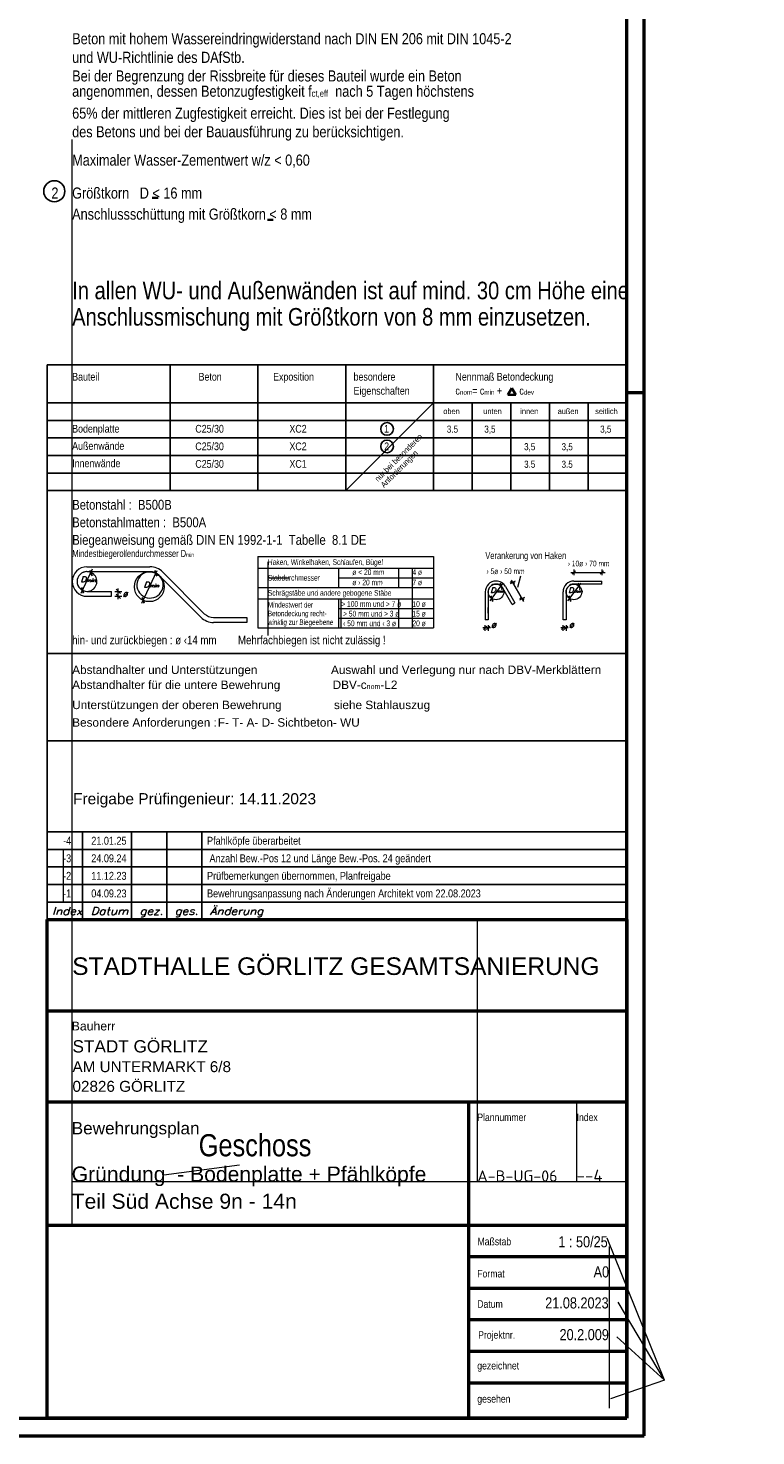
# Model space of a CAD drawing. Header units: millimetres. Extents: x -1.9 to 32.6, y 0 to 21.
# Tile 58 of 59: x 25.3 to 30.5, y 0 to 10. Entities that reach past the tile are written whole.
import ezdxf
from ezdxf.enums import TextEntityAlignment as Align

# ---------------------------------------------------------------- set-up
doc = ezdxf.new("R2010")
doc.units = ezdxf.units.MM
doc.styles.add('Arial', font='arial.ttf')
doc.styles.add('Arial Narrow', font='ARIALN.TTF')
doc.styles.add('isocp', font='isocp', dxfattribs={"width": 1.1})
doc.styles.add('Italic', font='Italic', dxfattribs={"width": 1.15})
doc.styles.add('msoutlook', font='msoutlook', dxfattribs={"width": 0.7, "oblique": 1.570796})

msp = doc.modelspace()

# ---------------------------------------------------------------- linework, layer by layer
at = {"color": 4, "linetype": 'Continuous', "lineweight": 50}
for p, q in [((29.725, 0), (29.725, 21.025)), ((29.6, 0.125), (29.6, 20.9)), ((29.725, 7.425), (29.6, 7.425)), ((25.475, 0.125), (25.475, 3.675)), ((25.475, 3.675), (29.6, 3.675)), ((29.6, 3.675), (29.6, 0.874998)), ((25.475, 3.025), (29.6, 3.025)), ((29.6, 2.5), (29.6, 2.375)), ((29.6, 2.375), (25.475, 2.375)), ((28.475, 2.375), (28.475, 0.125)), ((25.475, 1.5), (29.6, 1.5)), ((29.6, 1.275), (28.475, 1.275)), ((29.6, 1.05), (28.475, 1.05)), ((29.6, 0.825), (28.475, 0.825)), ((29.6, 0.874998), (29.6, 0.125)), ((29.6, 0.6), (28.475, 0.6)), ((29.6, 0.375), (28.475, 0.375)), ((0.5, 0.125), (29.6, 0.125)), ((29.6, 0.125), (25.475, 0.125)), ((0, 0), (29.725, 0))]:
    msp.add_line(p, q, dxfattribs=at)
at = {"color": 3, "linetype": 'Continuous', "lineweight": 25}
for p, q in [((29.6, 7.62394), (29.6, 9.724149)), ((25.475, 6.729534), (25.475, 7.62394)), ((25.475, 7.62394), (29.6, 7.62394)), ((26.35, 7.62394), (26.35, 6.729534)), ((26.975, 7.62394), (26.975, 6.729534)), ((27.6, 7.62394), (27.6, 6.729534)), ((28.225, 7.62394), (28.225, 6.729534)), ((29.6, 7.62394), (29.6, 6.729534)), ((25.475, 7.354534), (29.6, 7.354534)), ((28.5, 7.354534), (28.5, 6.729534)), ((28.775, 7.354534), (28.775, 6.729534)), ((29.05, 7.354534), (29.05, 6.729534)), ((29.325, 7.354534), (29.325, 6.729534)), ((29.6, 7.354534), (29.6, 6.729534)), ((25.475, 7.229534), (29.6, 7.229534)), ((25.475, 7.104534), (29.6, 7.104534)), ((25.475, 6.979534), (29.6, 6.979534)), ((25.475, 6.854534), (29.6, 6.854534)), ((25.475, 6.729534), (25.475, 4.2325)), ((25.475, 6.729534), (29.6, 6.729534)), ((29.6, 4.2325), (29.6, 6.729534)), ((25.793356, 6.122062), (25.778845, 6.16193)), ((26.255743, 6.121627), (26.241232, 6.161495)), ((29.212474, 6.135493), (29.236473, 6.159493)), ((29.411438, 6.135493), (29.435437, 6.159493)), ((25.717755, 6.039348), (25.732266, 5.99948)), ((25.995728, 5.997101), (25.965729, 6.027101)), ((28.699194, 6.070193), (28.713704, 6.030325)), ((28.771672, 6.079964), (28.804406, 6.070994)), ((29.253587, 6.070193), (29.268098, 6.030325)), ((25.995728, 5.962101), (25.965729, 5.992101)), ((26.150647, 5.968969), (26.165157, 5.929102)), ((28.632697, 5.980251), (28.647209, 5.940384)), ((28.838227, 5.96316), (28.870961, 5.95419)), ((29.187091, 5.980251), (29.201602, 5.940384)), ((28.604778, 5.764094), (28.580777, 5.740095)), ((28.601778, 5.740095), (28.625778, 5.764094)), ((29.159171, 5.764094), (29.135171, 5.740095)), ((29.156171, 5.740095), (29.180171, 5.764094)), ((25.475, 5.569097), (29.6, 5.569097)), ((25.475, 4.949049), (29.6, 4.949049)), ((25.475, 3.675), (25.475, 4.3)), ((29.6, 4.3), (25.475, 4.3)), ((25.725, 3.675), (25.725, 4.3)), ((26.075, 3.675), (26.075, 4.3)), ((26.325, 3.675), (26.325, 4.3)), ((26.575, 3.675), (26.575, 4.3)), ((29.6, 3.675), (29.6, 4.3)), ((25.475, 4.175), (29.6, 4.175)), ((25.475, 4.05), (29.6, 4.05)), ((25.475, 3.925), (29.6, 3.925)), ((25.475, 3.8), (29.6, 3.8))]:
    msp.add_line(p, q, dxfattribs=at)
at = {"color": 9, "linetype": 'Continuous', "lineweight": 0}
for p, q in [((25.652373, 3.675), (25.652373, 9.229009)), ((27.6, 6.729534), (28.225, 7.354534)), ((27.044812, 6.222133), (27.044812, 6.178344)), ((27.044812, 6.178344), (27.044812, 6.040845)), ((28.074112, 5.752094), (28.074112, 6.178344)), ((27.044812, 6.109595), (27.195032, 6.109595)), ((27.044812, 6.040845), (27.044812, 5.698633)), ((27.567713, 5.752094), (27.567713, 5.958344)), ((25.587683, 4.175), (25.587683, 3.8)), ((25.652373, 1.5), (25.652373, 3.675)), ((28.536476, 3.675), (28.536476, 1.809992)), ((29.2434, 2.375), (29.2434, 1.809992)), ((26.842336, 1.928154), (26.305055, 1.855827)), ((25.64876, 1.809992), (29.6, 1.809992)), ((29.870273, 0.395894), (29.461448, 1.407274)), ((29.475917, 1.347878), (29.475917, 0.196686)), ((29.870273, 0.395894), (29.538625, 0.952785)), ((29.870273, 0.395894), (29.53005, 0.704103)), ((29.870273, 0.395894), (29.484209, 0.262769))]:
    msp.add_line(p, q, dxfattribs=at)
at = {"color": 2, "linetype": 'Continuous', "lineweight": 35}
for p, q in [((26.221034, 8.813109), (26.264244, 8.813109)), ((27.042014, 8.657406), (27.083733, 8.657406)), ((28.752844, 7.412624), (28.782004, 7.460037)), ((28.782004, 7.460037), (28.811164, 7.412624)), ((28.811164, 7.412624), (28.752844, 7.412624))]:
    msp.add_line(p, q, dxfattribs=at)
at = {"color": 5, "linetype": 'Continuous', "lineweight": 18}
for p, q in [((26.975, 6.260844), (26.975, 5.752094)), ((26.975, 6.260844), (28.225, 6.260844)), ((28.225, 6.260844), (28.225, 5.752094)), ((25.715498, 5.999928), (25.796167, 6.172922)), ((25.757686, 6.187101), (26.206124, 6.187101)), ((26.206124, 6.152101), (25.757686, 6.152101)), ((26.148998, 5.928206), (26.256991, 6.159797)), ((26.568375, 5.828683), (26.272415, 6.124642)), ((26.593124, 5.853431), (26.297163, 6.149391)), ((26.975, 6.178344), (28.225, 6.178344)), ((27.548675, 6.178344), (27.548675, 6.040845)), ((27.975, 6.178344), (27.975, 6.040845)), ((28.824137, 6.042689), (28.846971, 6.123276)), ((29.202078, 6.147494), (29.447167, 6.147494)), ((29.224473, 6.167494), (29.224473, 6.127494)), ((29.423437, 6.167494), (29.423437, 6.127494)), ((25.980729, 5.957101), (25.980729, 6.032101)), ((26.975, 6.040845), (28.225, 6.040845)), ((27.548675, 6.109595), (28.225, 6.109595)), ((28.627696, 5.945105), (28.720981, 6.071282)), ((28.785508, 5.91931), (28.718953, 6.036113)), ((28.737199, 6.04651), (28.803755, 5.929706)), ((28.805415, 6.085381), (28.770661, 6.065578)), ((28.778749, 6.091782), (28.864954, 5.940494)), ((29.182089, 5.945105), (29.275375, 6.071282)), ((29.224473, 6.085516), (29.423437, 6.085516)), ((29.423437, 6.064515), (29.224473, 6.064515)), ((29.423437, 6.064515), (29.423437, 6.085516)), ((25.757686, 6.012101), (25.932686, 6.012101)), ((25.757686, 5.977101), (25.932686, 5.977101)), ((25.932686, 5.977101), (25.932686, 6.012101)), ((25.955728, 6.012101), (26.005729, 6.012101)), ((25.955728, 5.977101), (26.005729, 5.977101)), ((26.975, 5.958344), (28.225, 5.958344)), ((27.548675, 5.958344), (27.548675, 5.752094)), ((27.975, 5.958344), (27.975, 5.752094)), ((28.59283, 6.008266), (28.59283, 5.809302)), ((28.61383, 6.008266), (28.61383, 5.809302)), ((28.785508, 5.91931), (28.803755, 5.929706)), ((28.871971, 5.968577), (28.837217, 5.948773)), ((29.147223, 5.809302), (29.147223, 6.008266)), ((29.168223, 6.008266), (29.168223, 5.809302)), ((26.659415, 5.825973), (26.895253, 5.825973)), ((26.895253, 5.825973), (26.895253, 5.790973)), ((27.548675, 5.889594), (28.225, 5.889594)), ((27.548675, 5.820844), (28.225, 5.820844)), ((28.61383, 5.856291), (28.61383, 5.896291)), ((26.895253, 5.790973), (26.659415, 5.790973)), ((26.975, 5.752094), (28.225, 5.752094)), ((28.629777, 5.752094), (28.576777, 5.752094)), ((28.592778, 5.732094), (28.592778, 5.772094)), ((28.61383, 5.809302), (28.59283, 5.809302)), ((28.613778, 5.772094), (28.613778, 5.732094)), ((29.184171, 5.752094), (29.131171, 5.752094)), ((29.147171, 5.732094), (29.147171, 5.772094)), ((29.168223, 5.809302), (29.147223, 5.809302)), ((29.168171, 5.772094), (29.168171, 5.732094))]:
    msp.add_line(p, q, dxfattribs=at)
at = {"color": 3, "linetype": 'Continuous', "lineweight": 25}
for centre, radius in [((25.525, 8.861051), 0.075), ((27.893968, 7.168968), 0.045), ((27.893968, 7.043968), 0.045)]:
    msp.add_circle(centre, radius, dxfattribs=at)
at = {"color": 5, "linetype": 'Continuous', "lineweight": 18}
for centre, radius in [((26.201499, 6.045331), 0.10625), ((28.67008, 6.008266), 0.056035), ((29.224473, 6.008266), 0.056034)]:
    msp.add_circle(centre, radius, dxfattribs=at)
for centre, radius, start, end in [((25.757686, 6.082414), 0.105313, 90, 270), ((25.757686, 6.082414), 0.070312, 90, 180), ((25.757686, 6.082414), 0.070312, 270, 119.6747369), ((26.206124, 6.058351), 0.12875, 45, 90), ((26.206124, 6.058351), 0.09375, 44.9997839, 90), ((25.757686, 6.082414), 0.070312, 180, 270), ((28.67008, 6.008266), 0.07725, 90, 180), ((28.67008, 6.008266), 0.05625, 90, 180), ((28.67008, 6.008266), 0.07725, 29.6747344, 90), ((28.67008, 6.008266), 0.05625, 29.674636, 90), ((29.224473, 6.008266), 0.07725, 90, 180), ((29.224473, 6.008266), 0.05625, 90, 180), ((26.659415, 5.919723), 0.12875, 225, 270), ((26.659415, 5.919723), 0.09375, 225.0002161, 270)]:
    msp.add_arc(centre, radius, start, end, dxfattribs=at)
at = {"color": 9, "linetype": 'Continuous', "lineweight": 0}
msp.add_arc((26.206124, 6.058351), 0.09375, 90, 44.9997839, dxfattribs=at)

# ---------------------------------------------------------------- texts
at = {"color": 2, "lineweight": 35}
for s, height, style, p in [('Beton mit hohem Wassereindringwiderstand nach DIN EN 206 mit DIN 1045-2', 0.07875, 'Arial Narrow', (25.652373, 9.907518)), ('und WU-Richtlinie des DAfStb.', 0.07875, 'Arial Narrow', (25.652373, 9.775017)), ('Bei der Begrenzung der Rissbreite für dieses Bauteil wurde ein Beton', 0.07875, 'Arial Narrow', (25.652146, 9.642517)), ('65% der mittleren Zugfestigkeit erreicht. Dies ist bei der Festlegung', 0.07875, 'Arial Narrow', (25.652146, 9.377518)), ('des Betons und bei der Bauausführung zu berücksichtigen.', 0.07875, 'Arial Narrow', (25.652145, 9.245017)), ('Maximaler Wasser-Zementwert w/z < 0,60', 0.07875, 'Arial Narrow', (25.652373, 9.043193)), ('2', 0.07875, 'Arial Narrow', (25.504263, 8.808731)), ('Größtkorn   D < 16 mm', 0.07875, 'Arial Narrow', (25.652145, 8.808731)), ('Anschlussschüttung mit Größtkorn < 8 mm', 0.07875, 'Arial Narrow', (25.652145, 8.658731)), ('Bauteil', 0.055, 'Arial Narrow', (25.652373, 7.512624)), ('Beton', 0.055, 'Arial Narrow', (26.552068, 7.512624)), ('Exposition', 0.055, 'Arial Narrow', (27.082904, 7.512624)), ('besondere', 0.055, 'Arial Narrow', (27.655642, 7.512624)), ('Nennmaß Betondeckung', 0.055, 'Arial Narrow', (28.380952, 7.512624)), ('Eigenschaften', 0.055, 'Arial Narrow', (27.655642, 7.412624)), ('Bodenplatte', 0.055, 'Arial Narrow', (25.652373, 7.142729)), ('C25/30', 0.055, 'Arial Narrow', (26.529001, 7.142297)), ('XC2', 0.055, 'Arial Narrow', (27.199016, 7.142297)), ('1', 0.055, 'Arial Narrow', (27.873272, 7.142296)), ('3.5', 0.05, 'Arial Narrow', (28.319827, 7.142296)), ('3,5', 0.05, 'Arial Narrow', (28.586565, 7.142296)), ('3,5', 0.05, 'Arial Narrow', (29.411565, 7.142296)), ('Außenwände', 0.055, 'Arial Narrow', (25.652373, 7.020337)), ('C25/30', 0.055, 'Arial Narrow', (26.529001, 7.017297)), ('XC2', 0.055, 'Arial Narrow', (27.199016, 7.017297)), ('2', 0.055, 'Arial Narrow', (27.873272, 7.017296)), ('3,5', 0.05, 'Arial Narrow', (28.869827, 7.017297)), ('3,5', 0.05, 'Arial Narrow', (29.136565, 7.017297)), ('Innenwände', 0.055, 'Arial Narrow', (25.652373, 6.896374)), ('C25/30', 0.055, 'Arial Narrow', (26.529001, 6.892296)), ('XC1', 0.055, 'Arial Narrow', (27.199016, 6.892296)), ('3.5', 0.05, 'Arial Narrow', (28.869827, 6.892296)), ('3.5', 0.05, 'Arial Narrow', (29.136565, 6.892296)), ('Betonstahl :  B500B', 0.07, 'Arial Narrow', (25.652373, 6.593776)), ('Betonstahlmatten :  B500A', 0.07, 'Arial Narrow', (25.652373, 6.468776)), ('Biegeanweisung gemäß DIN EN 1992-1-1  Tabelle  8.1 DE', 0.07, 'Arial Narrow', (25.652373, 6.343776)), ('hin- und zurückbiegen : ø ‹14 mm        Mehrfachbiegen ist nicht zulässig !', 0.06, 'Arial Narrow', (25.652373, 5.635731)), ('Abstandhalter und Unterstützungen', 0.06, 'Arial', (25.652373, 5.424051)), ('Auswahl und Verlegung nur nach DBV-Merkblättern', 0.06, 'Arial', (27.494988, 5.424049)), ('Unterstützungen der oberen Bewehrung                siehe Stahlauszug', 0.06, 'Arial', (25.652373, 5.174049)), ('Besondere Anforderungen :', 0.06, 'Arial', (25.652373, 5.049049)), ('STADTHALLE GÖRLITZ GESAMTSANIERUNG', 0.125, 'Arial', (25.652373, 3.281448)), ('STADT GÖRLITZ', 0.0875, 'Arial', (25.654552, 2.729385)), ('AM UNTERMARKT 6/8', 0.07775, 'Arial', (25.654552, 2.589434)), ('02826 GÖRLITZ', 0.07775, 'Arial', (25.654552, 2.449485)), ('Bewehrungsplan', 0.0875, 'Arial', (25.64876, 2.146617))]:
    msp.add_text(s, height=height, dxfattribs=dict(at, style=style)).set_placement(p)
at = {"color": 3, "lineweight": 25}
for s, height, style, p in [('oben', 0.04, 'Arial Narrow', (28.294466, 7.274621)), ('innen', 0.04, 'Arial Narrow', (28.842561, 7.274621)), ('außen', 0.04, 'Arial Narrow', (29.109039, 7.274621)), ('seitlich', 0.04, 'Arial Narrow', (29.375516, 7.274621)), ('unten', 0.04, 'Arial Narrow', (28.579113, 7.274621)), ('Freigabe Prüfingenieur: 14.11.2023', 0.07875, 'Arial', (25.658312, 4.496811)), ('-4        21.01.25                                Pfahlköpfe überarbeitet', 0.05625, 'Arial Narrow', (25.587683, 4.208659)), ('-3        24.09.24                                 Anzahl Bew.-Pos 12 und Länge Bew.-Pos. 24 geändert', 0.05625, 'Arial Narrow', (25.587683, 4.083659)), ('-2        11.12.23                                Prüfbemerkungen übernommen, Planfreigabe', 0.05625, 'Arial Narrow', (25.587683, 3.958658)), ('-1        04.09.23                                Bewehrungsanpassung nach Änderungen Architekt vom 22.08.2023', 0.05625, 'Arial Narrow', (25.587683, 3.833658)), ('Bauherr', 0.0625, 'Arial', (25.64876, 2.886176)), ('Plannummer', 0.05375, 'Arial Narrow', (28.536477, 2.240984)), ('Index', 0.05375, 'Arial Narrow', (29.2434, 2.240984)), ('Maßstab', 0.05375, 'Arial Narrow', (28.538094, 1.356567)), ('Format', 0.05375, 'Arial Narrow', (28.536477, 1.127855)), ('Datum', 0.05375, 'Arial Narrow', (28.536477, 0.911543)), ('Projektnr.', 0.05375, 'Arial Narrow', (28.542593, 0.691464)), ('gezeichnet', 0.05375, 'Arial Narrow', (28.536477, 0.472537)), ('gesehen', 0.05375, 'Arial Narrow', (28.536477, 0.236185))]:
    msp.add_text(s, height=height, dxfattribs=dict(at, style=style)).set_placement(p)
at = {"color": 3, "lineweight": 25, "style": 'msoutlook', "oblique": 1.5707963, "width": 0.7}
for s, height, p in [('Haken, Winkelhaken, Schlaufen, Bügel', 0.0405, (27.044812, 6.200844)), ('Verankerung von Haken', 0.05, (28.59283, 6.242052)), ('Stabdurchmesser', 0.0405, (27.044812, 6.088758)), ('ø < 20 mm', 0.0405, (27.646221, 6.128669)), ('4 ø', 0.0405, (28.074112, 6.128669)), ('Schrägstäbe und andere gebogene Stäbe', 0.0405, (27.044812, 5.980959)), ('ø › 20 mm', 0.0405, (27.646221, 6.055781)), ('7 ø', 0.0405, (28.074112, 6.055781)), ('Mindestwert der', 0.03875, (27.044812, 5.897325)), ('> 100 mm und > 7 ø', 0.0405, (27.567713, 5.901953)), ('10 ø', 0.0405, (28.074112, 5.901953)), ('winklig zur Biegeebene', 0.03875, (27.044812, 5.773326)), ('Betondeckung recht-', 0.03875, (27.044812, 5.835325)), (' > 50 mm und > 3 ø', 0.0405, (27.567713, 5.833202)), ('15 ø', 0.0405, (28.074112, 5.833202)), (' ‹ 50 mm und ‹ 3 ø', 0.0405, (27.567713, 5.764452)), ('20 ø', 0.0405, (28.074112, 5.764452))]:
    msp.add_text(s, height=height, dxfattribs=at).set_placement(p)
for s, p in [('› 10ø › 70 mm', (29.180062, 6.210628)), ('› 5ø › 50 mm', (28.601604, 6.155436))]:
    msp.add_text(s, height=0.0405, dxfattribs=at).set_placement(p, align=Align.MIDDLE_LEFT)
at = {"color": 3, "lineweight": 25, "style": 'Italic', "width": 1.15}
for p in [(26.010459, 5.996778), (28.633404, 5.775566), (29.187797, 5.775566)]:
    msp.add_text('ø', height=0.0405, dxfattribs=at).set_placement(p, align=Align.MIDDLE_LEFT)
at = {"color": 9, "lineweight": 0}
for s, height, style, p in [('F- T- A- D- Sichtbeton- WU', 0.06, 'Arial', (26.689116, 5.049047)), ('Geschoss', 0.1575, 'Arial Narrow', (26.55303, 1.990148))]:
    msp.add_text(s, height=height, dxfattribs=dict(at, style=style)).set_placement(p)
at = {"color": 3, "lineweight": 25, "width": 1.15}
for s, height, style, p in [('Index', 0.05375, 'Italic', (25.509473, 3.709957)), ('Datum', 0.05375, 'Italic', (25.783203, 3.709957)), ('gez.', 0.05375, 'Italic', (26.131113, 3.709957)), ('ges.', 0.05375, 'Italic', (26.381113, 3.709957)), ('Änderung', 0.05375, 'Italic', (26.631113, 3.709957)), ('A-B-UG-06', 0.08, 'isocp', (28.536476, 1.809992)), ('--4', 0.085, 'isocp', (29.2434, 1.809992))]:
    msp.add_text(s, height=height, dxfattribs=dict(at, style=style)).set_placement(p)
at = {"color": 4, "lineweight": 50, "style": 'Arial'}
for s, p in [('Gründung  - Bodenplatte + Pfählköpfe', (25.64876, 1.809992)), ('Teil Süd Achse 9n - 14n', (25.64876, 1.616492))]:
    msp.add_text(s, height=0.1075, dxfattribs=at).set_placement(p)
at = {"color": 2, "lineweight": 35, "style": 'Arial Narrow'}
for s, p in [('1 : 50/25', (29.465026, 1.342467)), ('A0', (29.474824, 1.128003)), ('21.08.2023', (29.471614, 0.907045)), ('20.2.009', (29.473323, 0.681153))]:
    msp.add_text(s, height=0.07875, dxfattribs=at).set_placement(p, align=Align.RIGHT)
at = {"color": 2, "lineweight": 35, "attachment_point": 7, "line_spacing_factor": 0.9}
for s, insert, char_height, style in [('angenommen, dessen Betonzugfestigkeit f{\\A1;\\H.6x;\\S^ ct,eff;}  nach 5 Tagen höchstens', (25.652146, 9.510018), 0.07875, 'Arial Narrow'), ('c{\\A1;\\H.6x;\\S^ nom;}= c{\\A1;\\H.6x;\\S^ min;} +       c{\\A1;\\H.6x;\\S^ dev;}', (28.380952, 7.412624), 0.055, 'Arial Narrow'), ('Abstandhalter für die untere Bewehrung                DBV-c{\\A1;\\H.6x;\\S^ nom;}-L2', (25.652373, 5.29905), 0.06, 'Arial')]:
    msp.add_mtext(s, dxfattribs=dict(at, insert=insert, char_height=char_height, style=style))
at = {"color": 4, "lineweight": 50, "insert": (25.652373, 8.216933), "char_height": 0.125, "attachment_point": 1, "line_spacing_factor": 0.9, "style": 'Arial Narrow'}
msp.add_mtext('In allen WU- und Außenwänden ist auf mind. 30 cm Höhe eine{\\P}Anschlussmischung mit Größtkorn von 8 mm einzusetzen.', dxfattribs=at)
at = {"color": 9, "lineweight": 0, "insert": (27.881086, 6.739231), "char_height": 0.04, "attachment_point": 7, "rotation": 45, "line_spacing_factor": 0.9, "style": 'Arial Narrow'}
msp.add_mtext('nur bei besonderen{\\P}Anforderungen', dxfattribs=at)
at = {"color": 3, "lineweight": 25, "line_spacing_factor": 0.9}
for s, insert, char_height, attachment_point, style in [('Mindestbiegerollendurchmesser D{\\A1;\\H.6x;\\S^ min;}', (25.652373, 6.242052), 0.05, 7, 'msoutlook'), ('D{\\A1;\\H.6x;\\S^ min;}', (25.764549, 6.11838), 0.0405, 2, 'Italic'), ('D{\\A1;\\H.6x;\\S^ min;}', (26.215118, 6.080533), 0.0405, 2, 'Italic'), ('D{\\A1;\\H.6x;\\S^ min;}', (28.678824, 6.039495), 0.0375, 2, 'Italic'), ('D{\\A1;\\H.6x;\\S^ min;}', (29.233093, 6.039495), 0.0375, 2, 'Italic')]:
    msp.add_mtext(s, dxfattribs=dict(at, insert=insert, char_height=char_height, attachment_point=attachment_point, style=style))

doc.saveas('drawing.dxf')
